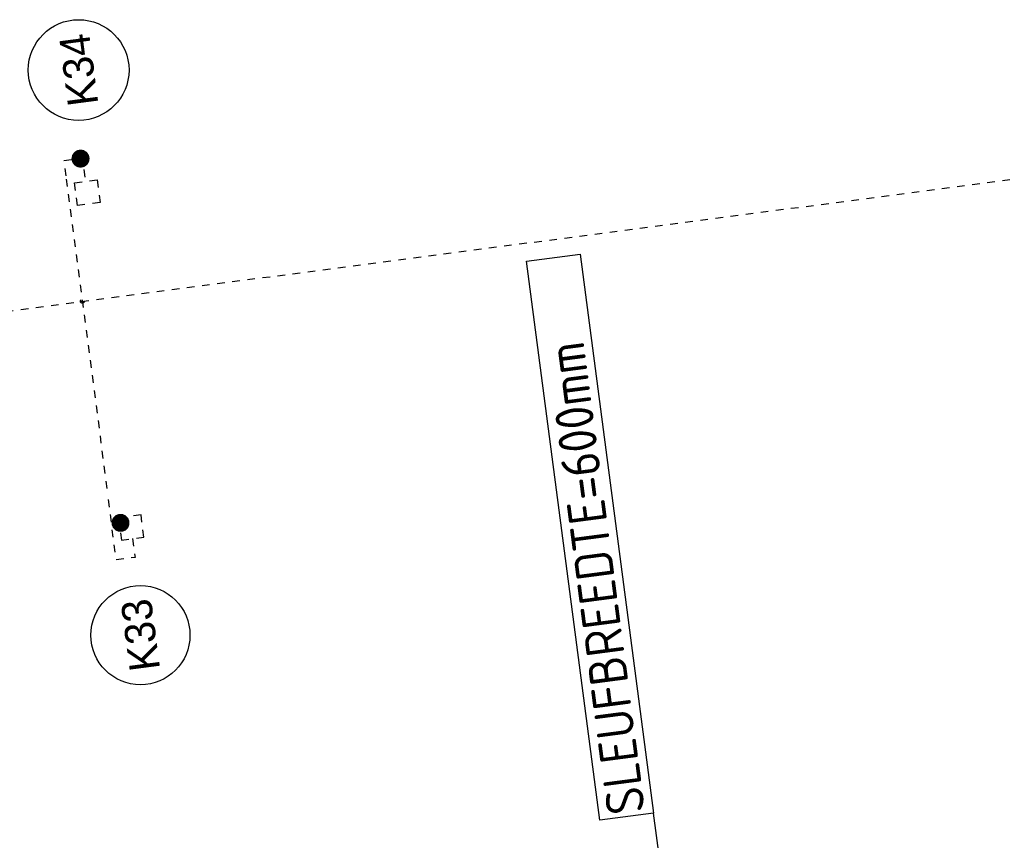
# Model space of a CAD drawing. Header units: metres. Extents: x 118052 to 118564, y 454784 to 455719.
# Tile 150 of 160: x 118513 to 118526, y 455333 to 455344. Entities that reach past the tile are written whole.
import ezdxf
from ezdxf.enums import TextEntityAlignment as Align

# ---------------------------------------------------------------- set-up
doc = ezdxf.new("R2010")
doc.units = ezdxf.units.M
doc.header["$LTSCALE"] = 0.5
doc.linetypes.add('Tauw_L_Center2', pattern=[6.4990000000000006, 4, -0.833, 0.833, -0.833])
for name, color, linetype in [('EL_N_A_EB00----REVISIE~-_-----', 1, 'Continuous'), ('GRAAFWERKZAAMHEDEN', 6, 'Continuous'), ('Koningsstal VIEUWPORT', 254, 'Continuous'), ('ZU_B_-_EL999---LK_pvc125_sdr00~H_-----', 1, 'Tauw_L_Center2'), ('ZU_B_-_EL999---LX_onbXXX_sdr00~H_-----', 1, 'Tauw_L_Center2'), ('ZU_N_-_AL999---LK_pvc125_sdr34__20_^200~M_-----', 7, 'Continuous'), ('ZU_N_-_EL999---LK_pvc125_sdr34~H_-----', 2, 'Tauw_L_Center2'), ('ZU_N_-_EL999---SYM_STRAATKOLK~-_----c', 7, 'Tauw_L_Center2'), ('ZU_N_-_ML999---LK_pvc125_sdr34__20_^200~M_-----', 7, 'Continuous')]:
    doc.layers.add(name, color=color, linetype=linetype)
doc.styles.add('BURO-025', font='Isocp.shx', dxfattribs={"height": 500})
doc.styles.add('tcb_isocp', font='tcb_isocp.shx')

# ---------------------------------------------------------------- blocks, each defined once
blk = doc.blocks.new('A$C6DFC50BF')
at = {"layer": 'GRAAFWERKZAAMHEDEN'}
blk.add_line((115701.857455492, -75119.89687126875), (117331.8700371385, -75119.89687126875), dxfattribs=at)
blk.add_lwpolyline([(117331.8700371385, -74406.20579215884), (124755.0519651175, -74406.20579215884), (124755.0519651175, -75119.89687126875), (117331.8700371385, -75119.89687123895)], close=True, dxfattribs=at)
at = {"layer": 'GRAAFWERKZAAMHEDEN', "color": 2, "style": 'BURO-025'}
blk.add_text('SLEUFBREEDTE=600mm', height=500, rotation=359.9837082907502, dxfattribs=at).set_placement((117365.9033856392, -75015.86133560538))
blk = doc.blocks.new('Leidingen')
at = {"layer": 'ZU_B_-_EL999---LK_pvc125_sdr00~H_-----'}
blk.add_lwpolyline([(-135616.3838269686, -8691.074022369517), (-139816.3838080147, -8691.472816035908)], dxfattribs=at)
blk.add_circle((-137239.6722433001, -8691.27341919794), 25, dxfattribs=at)
at = {"layer": 'ZU_B_-_EL999---LX_onbXXX_sdr00~H_-----'}
for points in [[(-137240.0734108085, -4466.273438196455), (-137237.5279466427, -31274.49131733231)], [(-137240.073410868, -4466.273438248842), (-137237.5279467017, -31274.49131732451)]]:
    blk.add_lwpolyline(points, dxfattribs=at)
at = {"layer": 'ZU_N_-_EL999---LK_pvc125_sdr34~H_-----', "flags": 128}
for points in [[(-140424.1706197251, -8941.391329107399), (-140674.1706197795, -8941.391329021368), (-140674.170619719, -8691.39132904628), (-139816.3838080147, -8691.472816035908)], [(-135624.2092124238, -8941.391329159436), (-135374.2092123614, -8941.391329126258), (-135374.2092124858, -8691.391329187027), (-135616.3838269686, -8691.074022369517)]]:
    blk.add_lwpolyline(points, dxfattribs=at)
at = {"layer": 'ZU_N_-_EL999---SYM_STRAATKOLK~-_----c', "lineweight": -3}
for points in [[(-140425.6594363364, -9091.391329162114), (-140125.6594362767, -9091.391329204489), (-140125.6594361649, -8791.391329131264), (-140425.6594364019, -8791.391329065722)], [(-135681.2517279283, -9091.391329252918), (-135981.2517280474, -9091.39132926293), (-135981.2517279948, -8791.39132918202), (-135681.2517279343, -8791.391329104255)]]:
    blk.add_lwpolyline(points, close=True, dxfattribs=at)
at = {"layer": 'ZU_N_-_ML999---LK_pvc125_sdr34__20_^200~M_-----', "flags": 128}
for points in [[(-140197.4590456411, -8810.427557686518, 0, 0, 0), (-140077.7164412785, -8802.572068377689, 0, 91.82399999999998, 0), (-140086.8408277, -8803.170656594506, 91.82399999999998, 169.728, 0), (-140112.7770758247, -8804.872155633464, 169.728, 221.712, 0), (-140151.6455253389, -8807.422047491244, 221.712, 240, 0), (-140197.4590456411, -8810.427557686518, 240, 221.712, 0), (-140243.2725659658, -8813.433067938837, 221.712, 169.728, 0), (-140282.1410154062, -8815.982959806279, 169.728, 91.82399999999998, 0), (-140308.0772634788, -8817.684458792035, 91.82399999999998, 0, 0), (-140317.2016498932, -8818.283047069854, 0, 0, 0), (-140197.4590456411, -8810.427557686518, 0, 0, 0), (-140569.4423770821, -8834.830827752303, 0, 0, 0)], [(-135374.2092124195, -8911.788939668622, 0, 0, 0), (-135493.5000488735, -8898.762184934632, 0, 91.82399999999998, 0), (-135484.4100871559, -8899.754823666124, 91.82399999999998, 169.728, 0), (-135458.5716919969, -8902.576418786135, 169.728, 221.712, 0), (-135419.8498864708, -8906.80490338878, 221.712, 240, 0), (-135374.2092124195, -8911.788939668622, 240, 221.712, 0), (-135328.5685384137, -8916.772976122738, 221.712, 169.728, 0), (-135289.8467329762, -8921.001460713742, 169.728, 91.82399999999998, 0), (-135264.008337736, -8923.823055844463, 91.82399999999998, 0, 0), (-135254.9183760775, -8924.815694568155, 0, 0, 0), (-135374.2092124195, -8911.788939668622, 0, 0, 0), (-134873.8477544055, -8966.429230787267, 0, 0, 0)]]:
    blk.add_lwpolyline(points, format="xyseb", dxfattribs=at)
at = {"layer": 'ZU_N_-_ML999---LK_pvc125_sdr34__20_^200~M_-----'}
for centre, radius in [((-141697.1816344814, -8877.540280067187), 652.427115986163), ((-134214.7625542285, -9038.402414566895), 663.0033485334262)]:
    blk.add_circle(centre, radius, dxfattribs=at)
at = {"layer": 'EL_N_A_EB00----REVISIE~-_-----'}
blk.add_blockref('A$C6DFC50BF', (-262229.9305388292, 59850.06411849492), dxfattribs=at)
at = {"layer": 'ZU_N_-_AL999---LK_pvc125_sdr34__20_^200~M_-----', "style": 'tcb_isocp'}
for s, p in [('K33', (-141697.1816344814, -8877.540280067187)), ('K34', (-134214.7625542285, -9038.402414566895))]:
    blk.add_text(s, height=399.9999999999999, dxfattribs=at).set_placement(p, align=Align.MIDDLE)

msp = doc.modelspace()

# ---------------------------------------------------------------- block references
at = {"layer": 'Koningsstal VIEUWPORT', "color": 6, "xscale": 0.0009975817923, "yscale": 0.0009975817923, "zscale": 0.0009975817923, "rotation": 97.46987594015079}
msp.add_blockref('Leidingen', (118487.8519961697, 455474.6886337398), dxfattribs=at)

doc.saveas('drawing.dxf')
